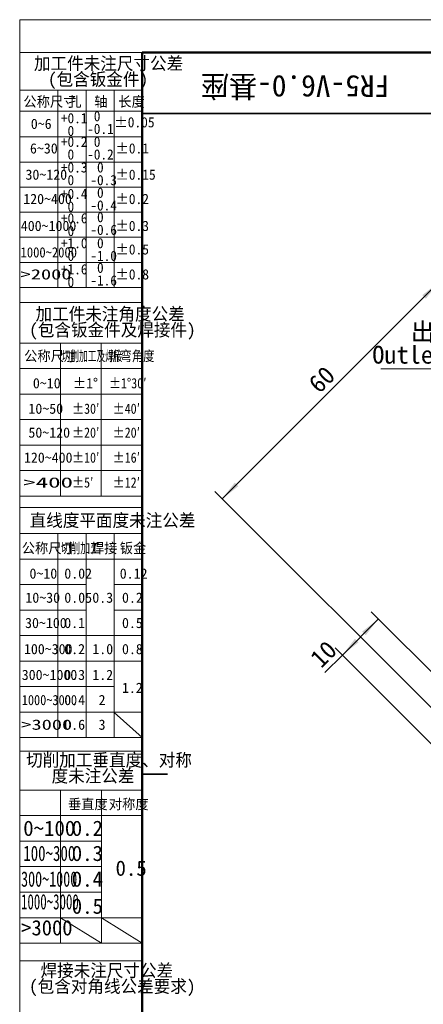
# Model space of a CAD drawing. Header units: millimetres. Extents: x 0 to 840, y 0 to 595.
# Tile 2 of 5: x 0 to 158, y 209 to 595. Entities that reach past the tile are written whole.
import ezdxf

# ---------------------------------------------------------------- set-up
doc = ezdxf.new("R2010")
doc.units = ezdxf.units.MM
doc.header["$LTSCALE"] = 2
doc.linetypes.add('CENTERX2', pattern=[20.32, 12.7, -2.54, 2.54, -2.54])
doc.layers.get('0').update_dxf_attribs({"lineweight": 18})
doc.layers.add('标注层', color=150, linetype='Continuous', lineweight=18)
doc.styles.add('SLDTEXTSTYLE0', font='txt')
doc.styles.add('SLDTEXTSTYLE1', font='txt')
doc.styles.add('SLDTEXTSTYLE10', font='txt', dxfattribs={"width": 0.610825})
doc.styles.add('SLDTEXTSTYLE11', font='txt', dxfattribs={"width": 1.790313})
doc.styles.add('SLDTEXTSTYLE12', font='txt', dxfattribs={"width": 0.681959})
doc.styles.add('SLDTEXTSTYLE13', font='txt', dxfattribs={"width": 0.884144})
doc.styles.add('SLDTEXTSTYLE14', font='txt', dxfattribs={"width": 0.713832})
doc.styles.add('SLDTEXTSTYLE15', font='txt', dxfattribs={"width": 0.67478})
doc.styles.add('SLDTEXTSTYLE16', font='txt', dxfattribs={"width": 0.616682})
doc.styles.add('SLDTEXTSTYLE17', font='txt', dxfattribs={"width": 0.985122})
doc.styles.add('SLDTEXTSTYLE3', font='txt')
doc.styles.add('SLDTEXTSTYLE4', font='txt')
doc.styles.add('SLDTEXTSTYLE5', font='txt', dxfattribs={"width": 0.957143})
doc.styles.add('SLDTEXTSTYLE6', font='txt', dxfattribs={"width": 0.968558})
doc.styles.add('SLDTEXTSTYLE7', font='txt', dxfattribs={"width": 0.902411})
doc.styles.add('SLDTEXTSTYLE8', font='txt', dxfattribs={"width": 1.466704})
doc.styles.add('SLDTEXTSTYLE9', font='txt', dxfattribs={"width": 0.858748})
doc.dimstyles.new('SLDDIMSTYLE0', dxfattribs={"dimtxt": 7, "dimasz": 8, "dimexe": 0, "dimexo": 0.0625, "dimgap": 1.75, "dimtad": 1, "dimlfac": 0.5, "dimrnd": 1e-09, "dimzin": 12, "dimdsep": 46, "dimtxsty": 'SLDTEXTSTYLE1', "dimcen": 0.09, "dimdle": 16, "dimadec": 0, "dimazin": 3, "dimtfac": 1, "dimtdec": 3, "dimtofl": 0, "dimtmove": 0, "dimatfit": 3, "dimfxl": 1, "dimfrac": 2, "dimtolj": 1, "dimarcsym": 0})

# ---------------------------------------------------------------- blocks, each defined once
blk = doc.blocks.new('SW_NOTE_2')
at = {"layer": '标注层', "color": 0, "char_height": 5, "attachment_point": 2, "style": 'SLDTEXTSTYLE3'}
for s, insert, width in [('加工件未注尺寸公差', (30.94, 6.45), 88.5596), ('(包含钣金件)', (26.82, 0.22), 55.2632)]:
    blk.add_mtext(s, dxfattribs=dict(at, insert=insert, width=width))
blk = doc.blocks.new('SW_NOTE_3')
at = {"layer": '标注层', "color": 0, "char_height": 4, "attachment_point": 1, "style": 'SLDTEXTSTYLE5'}
for s, insert, width in [(' 0', (0, 5.16), 7.1057), ('-0.1', (0, 0.18), 14.7522)]:
    blk.add_mtext(s, dxfattribs=dict(at, insert=insert, width=width))
blk = doc.blocks.new('SW_NOTE_4')
at = {"layer": '标注层', "color": 0, "char_height": 4, "attachment_point": 1, "style": 'SLDTEXTSTYLE5'}
for s, insert, width in [('+0.1', (0, 5.16), 14.7416), (' 0', (0, 0.18), 7.1057)]:
    blk.add_mtext(s, dxfattribs=dict(at, insert=insert, width=width))
blk = doc.blocks.new('SW_NOTE_5')
at = {"layer": '标注层', "color": 0, "char_height": 4, "attachment_point": 1, "style": 'SLDTEXTSTYLE5'}
for s, insert, width in [('+0.2', (0, 5.16), 15.8764), (' 0', (0, 0.18), 7.1057)]:
    blk.add_mtext(s, dxfattribs=dict(at, insert=insert, width=width))
blk = doc.blocks.new('SW_NOTE_6')
at = {"layer": '标注层', "color": 0, "char_height": 4, "attachment_point": 1, "style": 'SLDTEXTSTYLE5'}
for s, insert, width in [('+0.3', (0, 5.16), 15.9188), (' 0', (0, 0.18), 7.1057)]:
    blk.add_mtext(s, dxfattribs=dict(at, insert=insert, width=width))
blk = doc.blocks.new('SW_NOTE_7')
at = {"layer": '标注层', "color": 0, "char_height": 4, "attachment_point": 1, "style": 'SLDTEXTSTYLE5'}
for s, insert, width in [('+0.4', (0, 5.16), 16.1945), (' 0', (0, 0.18), 7.1057)]:
    blk.add_mtext(s, dxfattribs=dict(at, insert=insert, width=width))
blk = doc.blocks.new('SW_NOTE_8')
at = {"layer": '标注层', "color": 0, "char_height": 4, "attachment_point": 1, "style": 'SLDTEXTSTYLE5'}
for s, insert, width in [(' 0', (0, 5.16), 7.1057), ('-0.2', (0, 0.18), 15.887)]:
    blk.add_mtext(s, dxfattribs=dict(at, insert=insert, width=width))
blk = doc.blocks.new('SW_NOTE_9')
at = {"layer": '标注层', "color": 0, "char_height": 4, "attachment_point": 1, "style": 'SLDTEXTSTYLE5'}
for s, insert, width in [(' 0', (0, 5.16), 7.1057), ('-0.3', (0, 0.18), 15.9294)]:
    blk.add_mtext(s, dxfattribs=dict(at, insert=insert, width=width))
blk = doc.blocks.new('SW_NOTE_10')
at = {"layer": '标注层', "color": 0, "char_height": 4, "attachment_point": 1, "style": 'SLDTEXTSTYLE5'}
for s, insert, width in [(' 0', (0, 5.16), 7.1057), ('-0.4', (0, 0.18), 16.2052)]:
    blk.add_mtext(s, dxfattribs=dict(at, insert=insert, width=width))
blk = doc.blocks.new('SW_NOTE_11')
at = {"layer": '标注层', "color": 0, "char_height": 4, "attachment_point": 1, "style": 'SLDTEXTSTYLE5'}
for s, insert, width in [('+0.6', (0, 5.16), 15.9718), (' 0', (0, 0.18), 7.1057)]:
    blk.add_mtext(s, dxfattribs=dict(at, insert=insert, width=width))
blk = doc.blocks.new('SW_NOTE_12')
at = {"layer": '标注层', "color": 0, "char_height": 4, "attachment_point": 1, "style": 'SLDTEXTSTYLE5'}
for s, insert, width in [(' 0', (0, 5.16), 7.1057), ('-0.6', (0, 0.18), 15.9824)]:
    blk.add_mtext(s, dxfattribs=dict(at, insert=insert, width=width))
blk = doc.blocks.new('SW_NOTE_13')
at = {"layer": '标注层', "color": 0, "char_height": 4, "attachment_point": 1, "style": 'SLDTEXTSTYLE5'}
for s, insert, width in [('+1.0', (0, 5.16), 15.993), (' 0', (0, 0.18), 7.1057)]:
    blk.add_mtext(s, dxfattribs=dict(at, insert=insert, width=width))
blk = doc.blocks.new('SW_NOTE_14')
at = {"layer": '标注层', "color": 0, "char_height": 4, "attachment_point": 1, "style": 'SLDTEXTSTYLE5'}
for s, insert, width in [(' 0', (0, 5.16), 7.1057), ('-1.0', (0, 0.18), 16.0036)]:
    blk.add_mtext(s, dxfattribs=dict(at, insert=insert, width=width))
blk = doc.blocks.new('SW_NOTE_15')
at = {"layer": '标注层', "color": 0, "char_height": 4, "attachment_point": 1, "style": 'SLDTEXTSTYLE5'}
for s, insert, width in [('+1.6', (0, 5.16), 15.9718), (' 0', (0, 0.18), 7.1057)]:
    blk.add_mtext(s, dxfattribs=dict(at, insert=insert, width=width))
blk = doc.blocks.new('SW_NOTE_16')
at = {"layer": '标注层', "color": 0, "char_height": 4, "attachment_point": 1, "style": 'SLDTEXTSTYLE5'}
for s, insert, width in [(' 0', (0, 5.16), 7.1057), ('-1.6', (0, 0.18), 15.9824)]:
    blk.add_mtext(s, dxfattribs=dict(at, insert=insert, width=width))
blk = doc.blocks.new('SW_NOTE_17')
at = {"layer": '标注层', "color": 0, "char_height": 5, "attachment_point": 2, "style": 'SLDTEXTSTYLE3'}
for s, insert, width in [('加工件未注角度公差', (30.94, 6.45), 88.5873), ('(包含钣金件及焊接件)', (31.83, 0.22), 95.3601)]:
    blk.add_mtext(s, dxfattribs=dict(at, insert=insert, width=width))
blk = doc.blocks.new('SW_NOTE_18')
at = {"layer": '标注层', "color": 0, "char_height": 5, "attachment_point": 2, "style": 'SLDTEXTSTYLE3'}
for s, insert, width in [('切削加工垂直度、对称', (34.38, 6.45), 98.3241), ('度未注公差', (28.12, 0.22), 48.3102)]:
    blk.add_mtext(s, dxfattribs=dict(at, insert=insert, width=width))
blk = doc.blocks.new('SW_NOTE_19')
at = {"layer": '标注层', "color": 0, "char_height": 5, "attachment_point": 2, "style": 'SLDTEXTSTYLE3'}
for s, insert, width in [('焊接未注尺寸公差', (27.5, 6.45), 78.338), ('(包含对角线公差要求)', (29.63, 0.22), 95.3878)]:
    blk.add_mtext(s, dxfattribs=dict(at, insert=insert, width=width))
blk = doc.blocks.new('*X29')
at = {"layer": '标注层'}
for points in [[(164.22, 491.77), (157.86, 486.82), (159.27, 485.41)], [(79.37, 406.92), (85.73, 411.87), (84.32, 413.28)]]:
    blk.add_hatch(color=256, dxfattribs=at).paths.add_polyline_path(points, flags=0)
for p, q in [((244.46, 411.53), (161.39, 494.6)), ((79.37, 406.92), (164.22, 491.77)), ((193.68, 292.61), (76.54, 409.75))]:
    blk.add_line(p, q, dxfattribs=at)
at = {"layer": '标注层', "insert": (112.53, 452.85), "char_height": 7, "width": 22.5642, "attachment_point": 1, "rotation": 45, "style": 'SLDTEXTSTYLE1'}
blk.add_mtext('60', dxfattribs=at)
blk = doc.blocks.new('*X35')
at = {"layer": '标注层'}
for points in [[(140.62, 359.81), (134.26, 354.86), (135.67, 353.44)], [(126.48, 345.66), (132.84, 350.61), (131.43, 352.03)]]:
    blk.add_hatch(color=256, dxfattribs=at).paths.add_polyline_path(points, flags=0)
for p, q in [((126.48, 345.66), (140.62, 359.81)), ((206.41, 294.02), (137.79, 362.63)), ((192.27, 279.88), (123.65, 348.49)), ((126.48, 345.66), (119.6, 338.79))]:
    blk.add_line(p, q, dxfattribs=at)
at = {"layer": '标注层', "insert": (113.22, 345.17), "char_height": 7, "width": 21.6793, "attachment_point": 1, "rotation": 45, "style": 'SLDTEXTSTYLE1'}
blk.add_mtext('10', dxfattribs=at)
blk = doc.blocks.new('SW_NOTE_22')
at = {"layer": '标注层', "color": 0}
for p, q in [((-11.03, -8.98), (35.01, -8.98)), ((35.01, -8.98), (-11.03, -8.98)), ((-11.03, -8.98), (35.01, -8.98)), ((35.01, -8.98), (-11.03, -8.98)), ((-11.03, -8.98), (35.01, -8.98)), ((35.01, -8.98), (-11.03, -8.98))]:
    blk.add_line(p, q, dxfattribs=at)
at = {"layer": '标注层', "color": 0, "char_height": 7, "attachment_point": 2}
for s, insert, width, style in [('出线口', (14.44, 9.02), 54.5922, 'SLDTEXTSTYLE0'), ('Outlet port', (11.8, 0.02), 107.933, 'SLDTEXTSTYLE1')]:
    blk.add_mtext(s, dxfattribs=dict(at, insert=insert, width=width, style=style))

msp = doc.modelspace()

# ---------------------------------------------------------------- linework, layer by layer
at = {"color": 7, "linetype": 'Continuous', "lineweight": 18}
for q in [(839.98598, 594.79316), (-0.00102, 0.79316)]:
    msp.add_line((-0.00102, 594.79316), q, dxfattribs=at)
at = {"color": 1, "linetype": 'Continuous', "lineweight": 18}
for p, q in [((47.99186, 581.97889), (-0.00102, 581.97889)), ((-0.00102, 581.97889), (-0.00102, 0.79316)), ((14.98623, 567.14628), (-0.00102, 567.14628)), ((14.98623, 567.14628), (14.98623, 559.14628)), ((14.98623, 567.14628), (25.9881, 567.14628)), ((25.9881, 567.14628), (25.9881, 489.79944)), ((36.98998, 567.14628), (25.9881, 567.14628)), ((36.98998, 567.14628), (36.98998, 489.79944)), ((36.98998, 567.14628), (47.99186, 567.14628)), ((14.98623, 559.90896), (14.98623, 489.79944)), ((-0.00814, 558.89836), (47.99186, 558.89836)), ((-0.00814, 548.80085), (47.99186, 548.80085)), ((-0.00814, 538.96728), (47.99186, 538.96728)), ((-0.00814, 529.13371), (47.99186, 529.13371)), ((-0.00814, 519.30014), (47.99186, 519.30014)), ((-0.00814, 509.46657), (47.99186, 509.46657)), ((-0.00814, 499.633), (47.99186, 499.633)), ((-0.00814, 489.79944), (47.99186, 489.79944)), ((-0.00102, 483.94332), (47.99186, 483.94332)), ((15.98598, 467.98919), (-0.00102, 467.98919)), ((15.98598, 467.98919), (15.98598, 407.98919)), ((15.98598, 467.98919), (31.98598, 467.98919)), ((31.98598, 467.98919), (31.98598, 407.98919)), ((31.98598, 467.98919), (47.99186, 467.98919)), ((-0.00102, 457.98919), (47.99186, 457.98919)), ((-0.00102, 447.98919), (47.99186, 447.98919)), ((-0.00102, 437.98919), (47.99186, 437.98919)), ((-0.00102, 427.98919), (47.99186, 427.98919)), ((-0.00102, 417.98919), (47.99186, 417.98919)), ((-0.00102, 407.98919), (47.99186, 407.98919)), ((-0.00102, 403.48036), (47.99186, 403.48036)), ((14.99186, 393.30666), (-0.00102, 393.30666)), ((14.99186, 393.30666), (14.99186, 313.30666)), ((25.99186, 393.30666), (14.99186, 393.30666)), ((25.99186, 393.30666), (25.99186, 313.30666)), ((36.99186, 393.30666), (25.99186, 393.30666)), ((36.99186, 393.30666), (36.99186, 313.30666)), ((36.99186, 393.30666), (47.99186, 393.30666)), ((-0.00102, 383.30666), (47.99186, 383.30666)), ((-0.00102, 373.30666), (25.99186, 373.30666)), ((36.99186, 373.30666), (47.99186, 373.30666)), ((-0.00102, 363.30666), (25.99186, 363.30666)), ((36.99186, 363.30666), (47.98743, 363.30666)), ((-0.00102, 353.30666), (47.99186, 353.30666)), ((-0.00102, 343.30666), (47.99186, 343.30666)), ((-0.00959, 333.30666), (36.99186, 333.30666)), ((-0.00102, 323.30666), (47.99186, 323.30666)), ((36.99186, 323.18457), (47.99186, 313.30666)), ((-0.00102, 313.30666), (47.99186, 313.30666)), ((-0.00102, 308.0153), (47.99186, 308.0153)), ((-0.00102, 292.68527), (15.9966, 292.68527)), ((15.9966, 292.68527), (15.9966, 232.6688)), ((31.99423, 292.68527), (15.9966, 292.68527)), ((31.99423, 292.68527), (31.99423, 232.6688)), ((31.99423, 292.68527), (47.99186, 292.68527)), ((-0.00102, 282.68527), (47.99186, 282.68527)), ((-0.01314, 272.68198), (31.99423, 272.68198)), ((-0.01314, 262.67868), (31.99423, 262.67868)), ((-0.01314, 252.67539), (31.99423, 252.67539)), ((-0.00102, 242.67209), (47.99186, 242.67209)), ((15.9966, 242.67209), (31.99423, 232.6688)), ((31.99423, 242.65357), (47.99186, 232.6688)), ((-0.00102, 232.6688), (47.99186, 232.6688)), ((47.99186, 232.6688), (47.9384, 232.84449)), ((-0.00102, 225.72764), (47.99186, 225.72764))]:
    msp.add_line(p, q, dxfattribs=at)
at = {"color": 7, "linetype": 'Continuous', "lineweight": 50}
for p, q in [((47.99186, 11.97889), (47.99186, 581.97889)), ((47.99186, 581.97889), (827.99186, 581.97889))]:
    msp.add_line(p, q, dxfattribs=at)
at = {"color": 7, "linetype": 'Continuous', "lineweight": 35}
for p, q in [((47.99186, 557.97889), (167.99186, 557.97889)), ((57.99186, 298.97889), (47.99186, 298.97889))]:
    msp.add_line(p, q, dxfattribs=at)
at = {"color": 1, "linetype": 'CENTERX2', "lineweight": 18}
msp.add_line((-0.00102, 292.68527), (47.99186, 292.68527), dxfattribs=at)

# ---------------------------------------------------------------- block references
at = {"layer": '标注层', "color": 1}
for name, p in [('SW_NOTE_2', (3.88779, 573.71346)), ('SW_NOTE_4', (16.1436, 553.01758)), ('SW_NOTE_3', (26.42566, 553.81021)), ('SW_NOTE_5', (16.1436, 543.77435)), ('SW_NOTE_8', (26.42566, 543.77435)), ('SW_NOTE_6', (16.1436, 533.72142)), ('SW_NOTE_9', (27.69461, 533.72142)), ('SW_NOTE_10', (27.69461, 523.79411)), ('SW_NOTE_7', (16.1436, 523.3228)), ('SW_NOTE_11', (16.1436, 513.77594)), ('SW_NOTE_12', (27.69739, 514.22369)), ('SW_NOTE_13', (16.1436, 504.02751)), ('SW_NOTE_14', (27.69739, 504.02751)), ('SW_NOTE_15', (16.1436, 493.76072)), ('SW_NOTE_16', (27.69739, 494.37389)), ('SW_NOTE_17', (4.51341, 475.45021)), ('SW_NOTE_18', (0.61634, 300.53976)), ('SW_NOTE_19', (6.65326, 218.02792))]:
    msp.add_blockref(name, p, dxfattribs=at)
at = {"layer": '标注层'}
msp.add_blockref('SW_NOTE_22', (152.61009, 466.89907), dxfattribs=at)

# ---------------------------------------------------------------- texts
at = {"color": 7, "linetype": 'Continuous', "lineweight": 0, "insert": (107.97502, 564.45055), "char_height": 8.4666667, "width": 155.710987, "attachment_point": 2, "rotation": 180, "style": 'SLDTEXTSTYLE0'}
msp.add_mtext('FR5-V6.0-基座', dxfattribs=at)
at = {"layer": '标注层', "color": 1}
for s, insert, char_height, width, attachment_point, style in [('公称尺寸', (1.44734, 564.66088), 4, 31.0027701, 1, 'SLDTEXTSTYLE3'), ('孔', (19.01569, 564.66088), 4, 6.8587258, 1, 'SLDTEXTSTYLE3'), ('轴', (29.19788, 564.66088), 4, 6.5817175, 1, 'SLDTEXTSTYLE3'), ('长度', (38.6463, 564.66088), 4, 15.0692521, 1, 'SLDTEXTSTYLE3'), ('0~6', (4.34349, 555.96468), 4, 10.8033241, 1, 'SLDTEXTSTYLE4'), ('%%P0.05', (37.06853, 556.57747), 4, 21.1204669, 1, 'SLDTEXTSTYLE6'), ('6~30', (4.01697, 546.32545), 4, 14.8144044, 1, 'SLDTEXTSTYLE4'), ('%%P0.1', (37.49669, 546.32545), 4, 16.054989, 1, 'SLDTEXTSTYLE6'), ('30~120', (2.25863, 536.03822), 4, 22.9584488, 1, 'SLDTEXTSTYLE4'), ('%%P0.15', (37.49669, 536.03822), 4, 21.1204669, 1, 'SLDTEXTSTYLE6'), ('120~400', (1.38086, 526.50998), 4, 26.3822715, 1, 'SLDTEXTSTYLE4'), ('%%P0.2', (37.49669, 526.50998), 4, 17.2033071, 1, 'SLDTEXTSTYLE6'), ('400~1000', (0.41998, 515.94178), 4, 31.1911357, 1, 'SLDTEXTSTYLE4'), ('%%P0.3', (37.49669, 515.94178), 4, 17.2462349, 1, 'SLDTEXTSTYLE6'), ('%%P0.5', (37.49669, 506.72397), 4, 17.224771, 1, 'SLDTEXTSTYLE6'), ('1000~2000', (0.3422, 505.56489), 4, 31.0669195, 1, 'SLDTEXTSTYLE7'), ('>2000', (0.3422, 496.93822), 4, 31.1705113, 1, 'SLDTEXTSTYLE8'), ('%%P0.8', (37.49669, 496.93822), 4, 17.3213585, 1, 'SLDTEXTSTYLE6'), ('公称尺寸', (1.74574, 464.9312), 4, 31.0027701, 1, 'SLDTEXTSTYLE3'), ('切削加工及焊接', (16.40574, 464.9312), 4, 33.5090902, 1, 'SLDTEXTSTYLE10'), ('折弯角度', (34.98835, 464.9312), 4, 26.7758141, 1, 'SLDTEXTSTYLE9'), ('0~10', (5.16064, 454.24485), 4, 14.8476454, 1, 'SLDTEXTSTYLE4'), ('%%P1%%D', (20.82221, 454.24485), 4, 12.4919834, 1, 'SLDTEXTSTYLE6'), ('%%P1%%D30′', (34.98835, 454.24485), 4, 24.8347103, 1, 'SLDTEXTSTYLE9'), ('10~50', (3.40508, 444.26444), 4, 18.3379501, 1, 'SLDTEXTSTYLE4'), ('%%P30′', (20.55832, 444.26444), 4, 14.5011872, 1, 'SLDTEXTSTYLE9'), ('%%P40′', (36.48835, 444.26444), 4, 14.5011872, 1, 'SLDTEXTSTYLE9'), ('50~120', (3.40508, 434.89824), 4, 22.9584488, 1, 'SLDTEXTSTYLE4'), ('%%P20′', (20.55832, 434.89824), 4, 14.5011872, 1, 'SLDTEXTSTYLE9'), ('%%P20′', (36.48835, 434.89824), 4, 14.5011872, 1, 'SLDTEXTSTYLE9'), ('120~400', (1.64953, 425.08784), 4, 26.3822715, 1, 'SLDTEXTSTYLE4'), ('%%P10′', (20.55832, 425.08784), 4, 14.5011872, 1, 'SLDTEXTSTYLE9'), ('%%P16′', (36.49113, 425.08784), 4, 14.491672, 1, 'SLDTEXTSTYLE9'), ('>400', (1.40106, 415.32252), 4, 30.8469438, 1, 'SLDTEXTSTYLE11'), ('%%P5′', (20.55832, 415.32252), 4, 11.0471642, 1, 'SLDTEXTSTYLE9'), ('%%P12′', (36.49113, 415.32252), 4, 14.5011872, 1, 'SLDTEXTSTYLE9'), ('直线度平面度未注公差', (36.38282, 400.97712), 5, 98.1024931, 2, 'SLDTEXTSTYLE3'), ('公称尺寸', (0.79397, 389.59585), 4, 31.0027701, 1, 'SLDTEXTSTYLE3'), ('切削加工', (16.0999, 389.59585), 4, 20.9688193, 1, 'SLDTEXTSTYLE12'), ('焊接', (27.88937, 389.59585), 4, 14.9141274, 1, 'SLDTEXTSTYLE3'), ('钣金', (39.21866, 389.59585), 4, 15.0914127, 1, 'SLDTEXTSTYLE3'), ('0~10', (3.81771, 379.61424), 4, 14.8476454, 1, 'SLDTEXTSTYLE4'), ('0.02', (17.47737, 379.61424), 4, 14.7257618, 1, 'SLDTEXTSTYLE4'), ('0.12', (39.21033, 379.61424), 4, 14.7257618, 1, 'SLDTEXTSTYLE4'), ('10~30', (2.21504, 370.15434), 4, 18.3379501, 1, 'SLDTEXTSTYLE4'), ('0.05', (17.47737, 370.15434), 4, 14.7479224, 1, 'SLDTEXTSTYLE4'), ('0.3', (28.45792, 370.15434), 4, 10.7479224, 1, 'SLDTEXTSTYLE4'), ('0.2', (40.08811, 370.15434), 4, 10.7036011, 1, 'SLDTEXTSTYLE4'), ('30~100', (2.09633, 360.24615), 4, 22.9584488, 1, 'SLDTEXTSTYLE4'), ('0.1', (17.45371, 360.24615), 4, 9.5180055, 1, 'SLDTEXTSTYLE4'), ('0.5', (40.08811, 360.24615), 4, 10.7257618, 1, 'SLDTEXTSTYLE4'), ('100~300', (1.64953, 350.00527), 4, 26.3822715, 1, 'SLDTEXTSTYLE4'), ('0.2', (17.45371, 350.00527), 4, 10.7036011, 1, 'SLDTEXTSTYLE4'), ('1.0', (28.45792, 350.00527), 4, 10.2936288, 1, 'SLDTEXTSTYLE4'), ('0.8', (40.08811, 350.00527), 4, 10.8254848, 1, 'SLDTEXTSTYLE4'), ('300~1000', (0.79689, 339.88891), 4, 31.0027701, 1, 'SLDTEXTSTYLE4'), ('0.3', (17.45371, 339.88891), 4, 10.7479224, 1, 'SLDTEXTSTYLE4'), ('1.2', (28.45792, 339.88891), 4, 10.1717452, 1, 'SLDTEXTSTYLE4'), ('1.2', (40.08255, 334.8195), 4, 10.1717452, 1, 'SLDTEXTSTYLE4'), ('1000~3000', (0.79689, 330.02398), 4, 30.4380703, 1, 'SLDTEXTSTYLE13'), ('0.4', (17.45371, 330.02398), 4, 11.0360111, 1, 'SLDTEXTSTYLE4'), ('2', (30.90807, 330.02398), 4, 2.7590028, 1, 'SLDTEXTSTYLE4'), ('>3000', (0.61634, 320.35689), 4, 31.1705113, 1, 'SLDTEXTSTYLE8'), ('0.6', (17.45371, 320.35689), 4, 10.8033241, 1, 'SLDTEXTSTYLE4'), ('3', (30.90807, 320.35689), 4, 2.7811634, 1, 'SLDTEXTSTYLE4'), ('垂直度', (18.89909, 289.21079), 4, 23.1578947, 1, 'SLDTEXTSTYLE3'), ('对称度', (34.93581, 289.21079), 4, 23.0360111, 1, 'SLDTEXTSTYLE3'), ('0~100', (1.36941, 280.73337), 6, 28.3047091, 1, 'SLDTEXTSTYLE4'), ('0.2', (20.39567, 280.73337), 6, 16.0554017, 1, 'SLDTEXTSTYLE4'), ('100~300', (1.39025, 270.90492), 6, 28.2487656, 1, 'SLDTEXTSTYLE14'), ('0.3', (20.39567, 270.90492), 6, 16.1218837, 1, 'SLDTEXTSTYLE4'), ('0.5', (37.55248, 265.09153), 6, 16.0886427, 1, 'SLDTEXTSTYLE4'), ('300~1000', (0.52358, 260.82212), 6, 31.3800662, 1, 'SLDTEXTSTYLE15'), ('0.4', (20.39567, 260.82212), 6, 16.5540166, 1, 'SLDTEXTSTYLE4'), ('1000~3000', (0.5083, 251.92052), 6, 31.8453675, 1, 'SLDTEXTSTYLE16'), ('0.5', (20.39567, 250.19834), 6, 16.0886427, 1, 'SLDTEXTSTYLE4'), ('>3000', (0.59163, 241.72487), 6, 31.4038368, 1, 'SLDTEXTSTYLE17')]:
    msp.add_mtext(s, dxfattribs=dict(at, insert=insert, char_height=char_height, width=width, attachment_point=attachment_point, style=style))

# ---------------------------------------------------------------- dimensions: what is measured, and where the dimension line sits
at = {"layer": '标注层'}
for base, p1, p2, picture, middle in [((164.21908, 491.77369), (193.68029, 292.60686), (244.46427, 411.5285), '*X29', (121.79267, 449.34729)), ((140.62288, 359.8064), (192.26607, 279.87894), (206.40821, 294.02107), '*X35', (122.48412, 341.66764))]:
    dim = msp.add_linear_dim(base=base, p1=p1, p2=p2, angle=45, dimstyle='SLDDIMSTYLE0', override={"dimsah": 1, "dimtzin": 12}, dxfattribs=at)
    dim.commit()
    dim.dimension.update_dxf_attribs({"geometry": picture, "text_midpoint": middle, "dimtype": 160})

doc.saveas('drawing.dxf')
